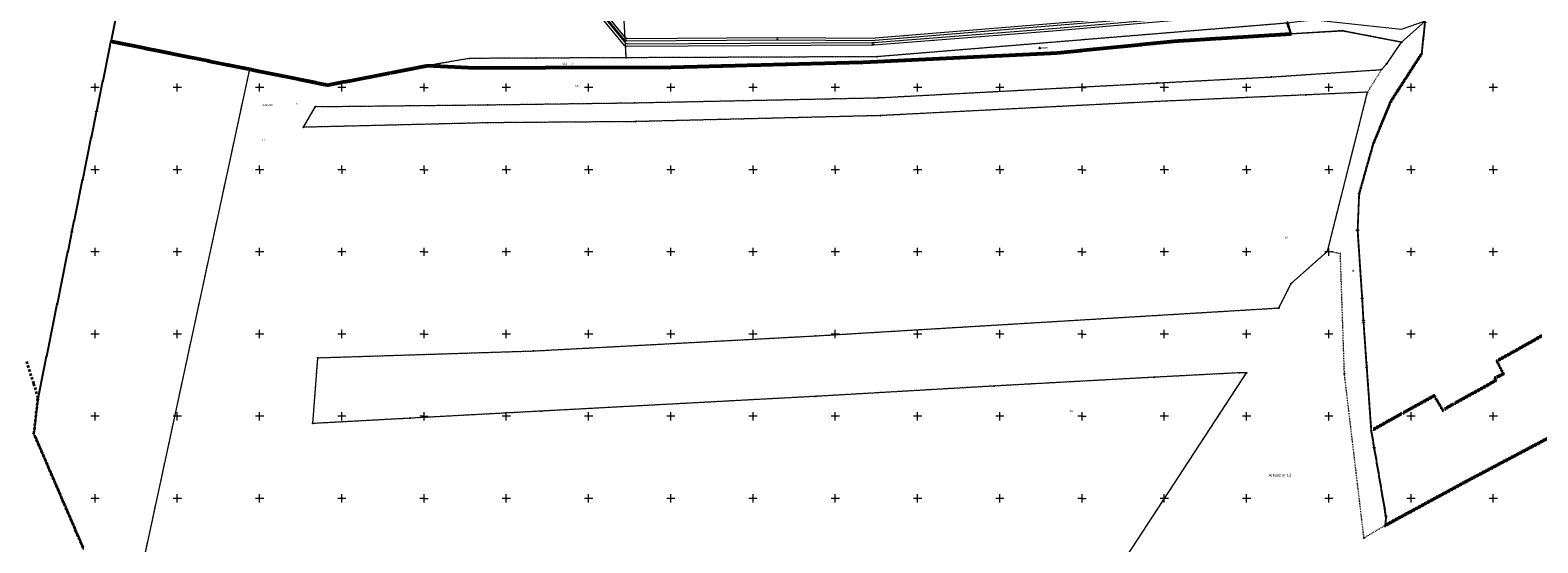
# Model space of a CAD drawing. Header units: millimetres. Extents: x 6421400 to 6424255, y 5791334 to 5793836.
# Tile 3 of 101: x 6422161 to 6423077, y 5792273 to 5792585. Entities that reach past the tile are written whole.
import ezdxf
from ezdxf.enums import TextEntityAlignment as Align

# ---------------------------------------------------------------- set-up
doc = ezdxf.new("R2010")
doc.units = ezdxf.units.MM
for name, pattern in [('KROPK2', [1, 0.05, -0.95]), ('PRZER1-1', [1, 0.5, -0.5]), ('PRZER3-2', [2.5, 1.5, -1])]:
    doc.linetypes.add(name, pattern=pattern)
doc.layers.get('0').update_dxf_attribs({"color": 252})
for name, color, linetype, lineweight in [('GEPPGD', 252, 'Continuous', 18), ('GEPPGG', 252, 'Continuous', 18), ('GESDZI', 252, 'Continuous', 18), ('GESDZI_O', 252, 'Continuous', 18), ('GESJAE', 252, 'Continuous', 35), ('GESJAE_O', 252, 'Continuous', 35), ('GESJOB', 252, 'Continuous', 25), ('GESUZY', 252, 'Continuous', 18), ('GESUZY_O', 252, 'Continuous', 18), ('GSPPPK', 252, 'Continuous', 13), ('GSPPPK_O', 252, 'Continuous', 13), ('GSPPRB', 252, 'Continuous', 18), ('GULWOP', 252, 'Continuous', 18), ('GULWOP_O', 252, 'Continuous', 18), ('Ramka sekcyjna', 252, 'Continuous', 18)]:
    doc.layers.add(name, color=color, linetype=linetype, lineweight=lineweight)
doc.layers.add('xref', color=252, linetype='Continuous')
doc.styles.add('Arial', font='arial.ttf')

# ---------------------------------------------------------------- blocks, each defined once
blk = doc.blocks.new('GSPPRB0')
at = {"color": 0, "lineweight": 18}
blk.add_lwpolyline([(-0.007955, 0.0225), (0.007955, 0.0225), (0.0225, 0.007955), (0.0225, -0.007955), (0.007955, -0.0225), (-0.007955, -0.0225), (-0.0225, -0.007955), (-0.0225, 0.007955)], close=True, dxfattribs=at)
blk = doc.blocks.new('GEPPGD1_1')
at = {"color": 0}
blk.add_lwpolyline([(0.25, 0), (0.237764, -0.077254), (0.202254, -0.146946), (0.146946, -0.202254), (0.077254, -0.237764), (0, -0.25), (-0.077254, -0.237764), (-0.146946, -0.202254), (-0.202254, -0.146946), (-0.237764, -0.077254), (-0.25, 0), (-0.237764, 0.077254), (-0.202254, 0.146946), (-0.146946, 0.202254), (-0.077254, 0.237764), (0, 0.25), (0.077254, 0.237764), (0.146946, 0.202254), (0.202254, 0.146946), (0.237764, 0.077254)], close=True, dxfattribs=at)
blk = doc.blocks.new('GEPPGD1_2')
blk.add_hatch(color=0).paths.add_polyline_path([(-0.045, 0), (-0.042798, -0.013906), (-0.036406, -0.02645), (-0.02645, -0.036406), (-0.013906, -0.042798), (0, -0.045), (0.013906, -0.042798), (0.02645, -0.036406), (0.036406, -0.02645), (0.042798, -0.013906), (0.045, 0), (0.042798, 0.013906), (0.036406, 0.02645), (0.02645, 0.036406), (0.013906, 0.042798), (0, 0.045), (-0.013906, 0.042798), (-0.02645, 0.036406), (-0.036406, 0.02645), (-0.042798, 0.013906)])
blk = doc.blocks.new('GEPPGG1_1')
at = {"color": 0}
blk.add_lwpolyline([(0.25, 0), (0.237764, -0.077254), (0.202254, -0.146946), (0.146946, -0.202254), (0.077254, -0.237764), (0, -0.25), (-0.077254, -0.237764), (-0.146946, -0.202254), (-0.202254, -0.146946), (-0.237764, -0.077254), (-0.25, 0), (-0.237764, 0.077254), (-0.202254, 0.146946), (-0.146946, 0.202254), (-0.077254, 0.237764), (0, 0.25), (0.077254, 0.237764), (0.146946, 0.202254), (0.202254, 0.146946), (0.237764, 0.077254)], close=True, dxfattribs=at)
blk = doc.blocks.new('GSPPPK1')
at = {"color": 0}
blk.add_lwpolyline([(0.375, 0), (0.356646, -0.115881), (0.303381, -0.220419), (0.220419, -0.303381), (0.115881, -0.356646), (0, -0.375), (-0.115881, -0.356646), (-0.220419, -0.303381), (-0.303381, -0.220419), (-0.356646, -0.115881), (-0.375, 0), (-0.356646, 0.115881), (-0.303381, 0.220419), (-0.220419, 0.303381), (-0.115881, 0.356646), (0, 0.375), (0.115881, 0.356646), (0.220419, 0.303381), (0.303381, 0.220419), (0.356646, 0.115881)], close=True, dxfattribs=at)
blk.add_lwpolyline([(0.875, 0), (0.375, 0)], dxfattribs=at)
blk = doc.blocks.new('G$CC51CC4AD')
at = {"layer": 'GESDZI', "linetype": 'Continuous', "lineweight": 18, "elevation": 10.3}
for points in [[(6422924.82, 5792589.22), (6422675.39, 5792568.75), (6422522.94, 5792568.11), (6422520.95, 5792602.33)], [(6422776.47, 5792187.26), (6422900.03, 5792376.39), (6422895.71, 5792376.42), (6422843.68, 5792373.67), (6422746.51, 5792368.39), (6422638.14, 5792362.1), (6422471.11, 5792353.09), (6422391.39, 5792348.76), (6422332.39, 5792345.56), (6422335.45, 5792385.59), (6422466.46, 5792389.72), (6422638.12, 5792398.91), (6422919.62, 5792415.86), (6422927.13, 5792430.77), (6422949.23, 5792450.37), (6422973.54, 5792547.15), (6422936.03, 5792545.46), (6422846.94, 5792541.55), (6422677.33, 5792532.88), (6422528.45, 5792529.23), (6422438.73, 5792528.54), (6422326.7, 5792525.79), (6422333.99, 5792538.38), (6422438.64, 5792539.5), (6422527.95, 5792540.73), (6422676.31, 5792543.81), (6422845.68, 5792552.76), (6422915.13, 5792556.43), (6422982.06, 5792560.9), (6422985.18, 5792564.46), (6422994.25, 5792577.56), (6422958.26, 5792584.56), (6422926.98, 5792582.57), (6422856.35, 5792578.16), (6422784.32, 5792570.97), (6422667.38, 5792565.35), (6422544.35, 5792562.13), (6422427.46, 5792562.05), (6422402.04, 5792563.27), (6422379.91, 5792558.94), (6422350.26, 5792553.16), (6422341.48, 5792551.44), (6422293.85, 5792561.08), (6422218.3, 5792210.68)]]:
    blk.add_lwpolyline(points, dxfattribs=at)
for points in [[(6422667.38, 5792565.35), (6422784.32, 5792570.97), (6422856.35, 5792578.16), (6422926.98, 5792582.57), (6422924.82, 5792589.22), (6422675.39, 5792568.75), (6422522.94, 5792568.11), (6422468.04, 5792567.88), (6422427.68, 5792567.71), (6422409.53, 5792564.57), (6422402.04, 5792563.27), (6422427.46, 5792562.05), (6422544.35, 5792562.13)], [(6422958.26, 5792584.56), (6422994.25, 5792577.56), (6423008.57, 5792590.4), (6422993.89, 5792585.31), (6422941.47, 5792591.08), (6422934.76, 5792590.33), (6422927.8, 5792589.55), (6422924.82, 5792589.22), (6422926.98, 5792582.57)]]:
    blk.add_lwpolyline(points, close=True, dxfattribs=at)
at = {"layer": 'GESJAE', "linetype": 'KROPK2', "lineweight": 50, "elevation": 10.3}
for points in [[(6423079.14, 5792398.74), (6423060.66, 5792388.34), (6423052.1, 5792383.59), (6423056.15, 5792375.83), (6423050.88, 5792373.06), (6423051.51, 5792371.76), (6423025.3, 5792357.16), (6423019.28, 5792353.78), (6423014, 5792362.47), (6422993.83, 5792351.28), (6422975.79, 5792341.27), (6422973.07, 5792379.5), (6422972.85, 5792382.5), (6422972.45, 5792388.22), (6422971.05, 5792407.88), (6422970.26, 5792421.99), (6422967.51, 5792463.12), (6422968.44, 5792485.36), (6422976.99, 5792515.71), (6422987.74, 5792541.65), (6423006.45, 5792570.63), (6423008.57, 5792590.4)], [(6422924.82, 5792589.22), (6422926.98, 5792582.57), (6422856.35, 5792578.16), (6422784.32, 5792570.97), (6422667.38, 5792565.35), (6422544.35, 5792562.13), (6422427.46, 5792562.05), (6422402.04, 5792563.27), (6422379.91, 5792558.94), (6422350.26, 5792553.16), (6422341.48, 5792551.44), (6422293.85, 5792561.08), (6422279.14, 5792564.05), (6422259.54, 5792568.02), (6422209.7, 5792578.09), (6422216.07, 5792609.46)], [(6423008.57, 5792590.4), (6423006.45, 5792570.63), (6422987.74, 5792541.65), (6422976.99, 5792515.71), (6422968.44, 5792485.36), (6422967.51, 5792463.12), (6422970.26, 5792421.99), (6422971.05, 5792407.88), (6422972.45, 5792388.22), (6422972.85, 5792382.5), (6422973.07, 5792379.5), (6422975.79, 5792341.27), (6422977.65, 5792330.42), (6422982.52, 5792301.96), (6422983.97, 5792293.51), (6422984.81, 5792288.59), (6422984.34, 5792283.61), (6423032.51, 5792309.79), (6423119.74, 5792355.98)], [(6422192.75, 5792269.97), (6422162.87, 5792339.36), (6422165.35, 5792361.17), (6422185.93, 5792462.39), (6422201.01, 5792535.95), (6422209.7, 5792578.09), (6422259.54, 5792568.02), (6422279.14, 5792564.05), (6422293.85, 5792561.08), (6422341.48, 5792551.44), (6422350.26, 5792553.16), (6422379.91, 5792558.94), (6422402.04, 5792563.27), (6422427.46, 5792562.05), (6422544.35, 5792562.13), (6422667.38, 5792565.35), (6422784.32, 5792570.97), (6422856.35, 5792578.16), (6422926.98, 5792582.57), (6422924.82, 5792589.22)]]:
    blk.add_lwpolyline(points, dxfattribs=at)
at = {"layer": 'GESJOB', "linetype": 'PRZER3-2', "lineweight": 35, "elevation": 10.3}
blk.add_lwpolyline([(6422192.75, 5792269.97), (6422162.87, 5792339.36), (6422165.35, 5792361.17), (6422162.75, 5792369.9), (6422158.33, 5792383.61)], dxfattribs=at)
at = {"layer": 'GESUZY', "linetype": 'PRZER1-1', "lineweight": 18, "elevation": 10.18}
for points in [[(6422924.82, 5792589.22), (6422675.39, 5792568.75), (6422522.94, 5792568.11), (6422520.95, 5792602.33)], [(6423008.57, 5792590.4), (6423006.45, 5792570.63), (6422987.74, 5792541.65), (6422976.99, 5792515.71), (6422968.44, 5792485.36), (6422967.51, 5792463.12), (6422970.26, 5792421.99), (6422971.05, 5792407.88), (6422972.45, 5792388.22), (6422972.85, 5792382.5), (6422973.07, 5792379.5), (6422975.79, 5792341.27), (6422977.65, 5792330.42), (6422982.11, 5792304.36), (6422982.52, 5792301.96), (6422983.97, 5792293.51), (6422984.81, 5792288.59), (6422984.34, 5792283.61), (6422971.37, 5792275.92), (6422959.48, 5792375.89), (6422957.02, 5792448.93), (6422949.23, 5792450.37), (6422973.54, 5792547.15), (6422982.06, 5792560.9), (6422985.18, 5792564.46), (6422994.25, 5792577.56), (6422958.26, 5792584.56), (6422926.98, 5792582.57), (6422924.82, 5792589.22)], [(6422776.47, 5792187.26), (6422900.03, 5792376.39), (6422895.71, 5792376.42), (6422843.68, 5792373.67), (6422746.51, 5792368.39), (6422638.14, 5792362.1), (6422471.11, 5792353.09), (6422391.39, 5792348.76), (6422332.39, 5792345.56), (6422334.26, 5792369.96), (6422335.45, 5792385.59), (6422466.46, 5792389.72), (6422638.12, 5792398.91), (6422842.89, 5792411.24), (6422919.62, 5792415.86), (6422927.13, 5792430.77), (6422949.23, 5792450.37), (6422973.54, 5792547.15), (6422936.03, 5792545.46), (6422846.94, 5792541.55), (6422677.33, 5792532.88), (6422528.45, 5792529.23), (6422438.73, 5792528.54), (6422326.7, 5792525.79), (6422333.99, 5792538.38), (6422438.64, 5792539.5), (6422527.95, 5792540.73), (6422676.31, 5792543.81), (6422845.68, 5792552.76), (6422915.13, 5792556.43), (6422982.06, 5792560.9), (6422985.18, 5792564.46), (6422994.25, 5792577.56), (6422958.26, 5792584.56), (6422926.98, 5792582.57), (6422856.35, 5792578.16), (6422784.32, 5792570.97), (6422667.38, 5792565.35), (6422544.35, 5792562.13), (6422427.46, 5792562.05), (6422402.04, 5792563.27), (6422379.91, 5792558.94), (6422350.26, 5792553.16), (6422341.48, 5792551.44), (6422293.85, 5792561.08), (6422218.3, 5792210.68)]]:
    blk.add_lwpolyline(points, dxfattribs=at)
blk.add_lwpolyline([(6422667.38, 5792565.35), (6422784.32, 5792570.97), (6422856.35, 5792578.16), (6422926.98, 5792582.57), (6422924.82, 5792589.22), (6422675.39, 5792568.75), (6422522.94, 5792568.11), (6422468.04, 5792567.88), (6422427.68, 5792567.71), (6422409.53, 5792564.57), (6422402.04, 5792563.27), (6422427.46, 5792562.05), (6422544.35, 5792562.13)], close=True, dxfattribs=at)
at = {"layer": 'GULWOP', "linetype": 'Continuous', "lineweight": 18, "elevation": 10.18}
for points in [[(6423009.16, 5792642.46), (6423008.45, 5792639.52), (6423000.41, 5792607.83), (6422999.36, 5792607.1), (6422910.2, 5792599.39), (6422674.16, 5792579.93), (6422673.36, 5792579.89), (6422615.13, 5792580.22), (6422614.37, 5792580.22), (6422523.42, 5792579.56), (6422522.55, 5792580.28), (6422438.91, 5792682.29), (6422437.98, 5792682.75), (6422437.1, 5792682.91), (6422392.92, 5792687.41)], [(6423010.52, 5792642.13), (6423009.8, 5792639.18), (6423001.63, 5792606.97), (6422999.85, 5792605.74), (6422910.31, 5792597.99), (6422674.26, 5792578.54), (6422673.4, 5792578.48), (6422615.13, 5792578.82), (6422614.38, 5792578.82), (6422522.91, 5792578.16), (6422521.56, 5792579.29), (6422438.02, 5792681.17), (6422437.53, 5792681.41), (6422436.9, 5792681.53), (6422393.32, 5792685.97)], [(6423013.08, 5792641.47), (6423012.47, 5792638.94), (6423012.28, 5792638.19), (6423003.69, 5792604.35), (6423001.96, 5792603.36), (6422910.34, 5792595.54), (6422782.15, 5792584.36), (6422673.34, 5792575.78), (6422672.51, 5792575.76), (6422523.35, 5792574.93), (6422521.92, 5792575.62), (6422437.55, 5792677.89), (6422437.12, 5792678.39), (6422436.66, 5792678.7), (6422392.62, 5792683.43)], [(6423011.71, 5792641.8), (6423011.11, 5792639.27), (6423010.92, 5792638.53), (6423002.47, 5792605.27), (6423001.53, 5792604.73), (6422910.22, 5792596.94), (6422782.03, 5792585.75), (6422673.27, 5792577.18), (6422672.49, 5792577.16), (6422523.67, 5792576.33), (6422522.8, 5792576.75), (6422438.61, 5792678.8), (6422438.06, 5792679.44), (6422437.17, 5792680.06), (6422393.01, 5792684.8)]]:
    blk.add_lwpolyline(points, dxfattribs=at)
at = {"layer": 'Ramka sekcyjna', "linetype": 'Continuous', "lineweight": 18, "elevation": 100, "flags": 128}
for points in [[(6422202.5, 5792550), (6422197.5, 5792550)], [(6422200, 5792547.5), (6422200, 5792552.5)], [(6422252.5, 5792550), (6422247.5, 5792550)], [(6422250, 5792547.5), (6422250, 5792552.5)], [(6422302.5, 5792550), (6422297.5, 5792550)], [(6422300, 5792547.5), (6422300, 5792552.5)], [(6422352.5, 5792550), (6422347.5, 5792550)], [(6422350, 5792547.5), (6422350, 5792552.5)], [(6422400, 5792550), (6422397.5, 5792550)], [(6422400, 5792547.5), (6422400, 5792552.5)], [(6422400, 5792547.5), (6422400, 5792552.5)], [(6422400, 5792550), (6422402.5, 5792550)], [(6422452.5, 5792550), (6422447.5, 5792550)], [(6422450, 5792547.5), (6422450, 5792552.5)], [(6422502.5, 5792550), (6422497.5, 5792550)], [(6422500, 5792547.5), (6422500, 5792552.5)], [(6422552.5, 5792550), (6422547.5, 5792550)], [(6422550, 5792547.5), (6422550, 5792552.5)], [(6422602.5, 5792550), (6422597.5, 5792550)], [(6422600, 5792547.5), (6422600, 5792552.5)], [(6422652.5, 5792550), (6422647.5, 5792550)], [(6422650, 5792547.5), (6422650, 5792552.5)], [(6422702.5, 5792550), (6422697.5, 5792550)], [(6422700, 5792547.5), (6422700, 5792552.5)], [(6422752.5, 5792550), (6422747.5, 5792550)], [(6422750, 5792547.5), (6422750, 5792552.5)], [(6422800, 5792550), (6422797.5, 5792550)], [(6422800, 5792547.5), (6422800, 5792552.5)], [(6422800, 5792547.5), (6422800, 5792552.5)], [(6422800, 5792550), (6422802.5, 5792550)], [(6422852.5, 5792550), (6422847.5, 5792550)], [(6422850, 5792547.5), (6422850, 5792552.5)], [(6422902.5, 5792550), (6422897.5, 5792550)], [(6422900, 5792547.5), (6422900, 5792552.5)], [(6422952.5, 5792550), (6422947.5, 5792550)], [(6422950, 5792547.5), (6422950, 5792552.5)], [(6423002.5, 5792550), (6422997.5, 5792550)], [(6423000, 5792547.5), (6423000, 5792552.5)], [(6423052.5, 5792550), (6423047.5, 5792550)], [(6423050, 5792547.5), (6423050, 5792552.5)], [(6422200, 5792500), (6422200, 5792502.5)], [(6422250, 5792500), (6422250, 5792502.5)], [(6422300, 5792500), (6422300, 5792502.5)], [(6422350, 5792500), (6422350, 5792502.5)], [(6422400, 5792500), (6422400, 5792502.5)], [(6422400, 5792500), (6422400, 5792502.5)], [(6422450, 5792500), (6422450, 5792502.5)], [(6422500, 5792500), (6422500, 5792502.5)], [(6422550, 5792500), (6422550, 5792502.5)], [(6422600, 5792500), (6422600, 5792502.5)], [(6422650, 5792500), (6422650, 5792502.5)], [(6422700, 5792500), (6422700, 5792502.5)], [(6422750, 5792500), (6422750, 5792502.5)], [(6422800, 5792500), (6422800, 5792502.5)], [(6422800, 5792500), (6422800, 5792502.5)], [(6422850, 5792500), (6422850, 5792502.5)], [(6422900, 5792500), (6422900, 5792502.5)], [(6422950, 5792500), (6422950, 5792502.5)], [(6423000, 5792500), (6423000, 5792502.5)], [(6423050, 5792500), (6423050, 5792502.5)], [(6422202.5, 5792500), (6422197.5, 5792500)], [(6422202.5, 5792500), (6422197.5, 5792500)], [(6422200, 5792500), (6422200, 5792497.5)], [(6422252.5, 5792500), (6422247.5, 5792500)], [(6422252.5, 5792500), (6422247.5, 5792500)], [(6422250, 5792500), (6422250, 5792497.5)], [(6422302.5, 5792500), (6422297.5, 5792500)], [(6422302.5, 5792500), (6422297.5, 5792500)], [(6422300, 5792500), (6422300, 5792497.5)], [(6422352.5, 5792500), (6422347.5, 5792500)], [(6422352.5, 5792500), (6422347.5, 5792500)], [(6422350, 5792500), (6422350, 5792497.5)], [(6422400, 5792500), (6422397.5, 5792500)], [(6422400, 5792500), (6422397.5, 5792500)], [(6422400, 5792500), (6422402.5, 5792500)], [(6422400, 5792500), (6422400, 5792497.5)], [(6422400, 5792500), (6422400, 5792497.5)], [(6422400, 5792500), (6422402.5, 5792500)], [(6422452.5, 5792500), (6422447.5, 5792500)], [(6422452.5, 5792500), (6422447.5, 5792500)], [(6422450, 5792500), (6422450, 5792497.5)], [(6422502.5, 5792500), (6422497.5, 5792500)], [(6422502.5, 5792500), (6422497.5, 5792500)], [(6422500, 5792500), (6422500, 5792497.5)], [(6422552.5, 5792500), (6422547.5, 5792500)], [(6422552.5, 5792500), (6422547.5, 5792500)], [(6422550, 5792500), (6422550, 5792497.5)], [(6422602.5, 5792500), (6422597.5, 5792500)], [(6422602.5, 5792500), (6422597.5, 5792500)], [(6422600, 5792500), (6422600, 5792497.5)], [(6422652.5, 5792500), (6422647.5, 5792500)], [(6422652.5, 5792500), (6422647.5, 5792500)], [(6422650, 5792500), (6422650, 5792497.5)], [(6422702.5, 5792500), (6422697.5, 5792500)], [(6422702.5, 5792500), (6422697.5, 5792500)], [(6422700, 5792500), (6422700, 5792497.5)], [(6422752.5, 5792500), (6422747.5, 5792500)], [(6422752.5, 5792500), (6422747.5, 5792500)], [(6422750, 5792500), (6422750, 5792497.5)], [(6422800, 5792500), (6422797.5, 5792500)], [(6422800, 5792500), (6422797.5, 5792500)], [(6422800, 5792500), (6422802.5, 5792500)], [(6422800, 5792500), (6422800, 5792497.5)], [(6422800, 5792500), (6422800, 5792497.5)], [(6422800, 5792500), (6422802.5, 5792500)], [(6422852.5, 5792500), (6422847.5, 5792500)], [(6422852.5, 5792500), (6422847.5, 5792500)], [(6422850, 5792500), (6422850, 5792497.5)], [(6422902.5, 5792500), (6422897.5, 5792500)], [(6422902.5, 5792500), (6422897.5, 5792500)], [(6422900, 5792500), (6422900, 5792497.5)], [(6422952.5, 5792500), (6422947.5, 5792500)], [(6422952.5, 5792500), (6422947.5, 5792500)], [(6422950, 5792500), (6422950, 5792497.5)], [(6423002.5, 5792500), (6422997.5, 5792500)], [(6423002.5, 5792500), (6422997.5, 5792500)], [(6423000, 5792500), (6423000, 5792497.5)], [(6423052.5, 5792500), (6423047.5, 5792500)], [(6423052.5, 5792500), (6423047.5, 5792500)], [(6423050, 5792500), (6423050, 5792497.5)], [(6422202.5, 5792450), (6422197.5, 5792450)], [(6422200, 5792447.5), (6422200, 5792452.5)], [(6422252.5, 5792450), (6422247.5, 5792450)], [(6422250, 5792447.5), (6422250, 5792452.5)], [(6422302.5, 5792450), (6422297.5, 5792450)], [(6422300, 5792447.5), (6422300, 5792452.5)], [(6422352.5, 5792450), (6422347.5, 5792450)], [(6422350, 5792447.5), (6422350, 5792452.5)], [(6422400, 5792450), (6422397.5, 5792450)], [(6422400, 5792447.5), (6422400, 5792452.5)], [(6422400, 5792447.5), (6422400, 5792452.5)], [(6422400, 5792450), (6422402.5, 5792450)], [(6422452.5, 5792450), (6422447.5, 5792450)], [(6422450, 5792447.5), (6422450, 5792452.5)], [(6422502.5, 5792450), (6422497.5, 5792450)], [(6422500, 5792447.5), (6422500, 5792452.5)], [(6422552.5, 5792450), (6422547.5, 5792450)], [(6422550, 5792447.5), (6422550, 5792452.5)], [(6422602.5, 5792450), (6422597.5, 5792450)], [(6422600, 5792447.5), (6422600, 5792452.5)], [(6422652.5, 5792450), (6422647.5, 5792450)], [(6422650, 5792447.5), (6422650, 5792452.5)], [(6422702.5, 5792450), (6422697.5, 5792450)], [(6422700, 5792447.5), (6422700, 5792452.5)], [(6422752.5, 5792450), (6422747.5, 5792450)], [(6422750, 5792447.5), (6422750, 5792452.5)], [(6422800, 5792450), (6422797.5, 5792450)], [(6422800, 5792447.5), (6422800, 5792452.5)], [(6422800, 5792447.5), (6422800, 5792452.5)], [(6422800, 5792450), (6422802.5, 5792450)], [(6422852.5, 5792450), (6422847.5, 5792450)], [(6422850, 5792447.5), (6422850, 5792452.5)], [(6422902.5, 5792450), (6422897.5, 5792450)], [(6422900, 5792447.5), (6422900, 5792452.5)], [(6422952.5, 5792450), (6422947.5, 5792450)], [(6422950, 5792447.5), (6422950, 5792452.5)], [(6423002.5, 5792450), (6422997.5, 5792450)], [(6423000, 5792447.5), (6423000, 5792452.5)], [(6423052.5, 5792450), (6423047.5, 5792450)], [(6423050, 5792447.5), (6423050, 5792452.5)], [(6422200, 5792397.5), (6422200, 5792402.5)], [(6422250, 5792397.5), (6422250, 5792402.5)], [(6422300, 5792397.5), (6422300, 5792402.5)], [(6422350, 5792397.5), (6422350, 5792402.5)], [(6422400, 5792397.5), (6422400, 5792402.5)], [(6422400, 5792397.5), (6422400, 5792402.5)], [(6422450, 5792397.5), (6422450, 5792402.5)], [(6422500, 5792397.5), (6422500, 5792402.5)], [(6422550, 5792397.5), (6422550, 5792402.5)], [(6422600, 5792397.5), (6422600, 5792402.5)], [(6422650, 5792397.5), (6422650, 5792402.5)], [(6422700, 5792397.5), (6422700, 5792402.5)], [(6422750, 5792397.5), (6422750, 5792402.5)], [(6422800, 5792397.5), (6422800, 5792402.5)], [(6422800, 5792397.5), (6422800, 5792402.5)], [(6422850, 5792397.5), (6422850, 5792402.5)], [(6422900, 5792397.5), (6422900, 5792402.5)], [(6422950, 5792397.5), (6422950, 5792402.5)], [(6423000, 5792397.5), (6423000, 5792402.5)], [(6423050, 5792397.5), (6423050, 5792402.5)], [(6422202.5, 5792400), (6422197.5, 5792400)], [(6422252.5, 5792400), (6422247.5, 5792400)], [(6422302.5, 5792400), (6422297.5, 5792400)], [(6422352.5, 5792400), (6422347.5, 5792400)], [(6422400, 5792400), (6422397.5, 5792400)], [(6422400, 5792400), (6422402.5, 5792400)], [(6422452.5, 5792400), (6422447.5, 5792400)], [(6422502.5, 5792400), (6422497.5, 5792400)], [(6422552.5, 5792400), (6422547.5, 5792400)], [(6422602.5, 5792400), (6422597.5, 5792400)], [(6422652.5, 5792400), (6422647.5, 5792400)], [(6422702.5, 5792400), (6422697.5, 5792400)], [(6422752.5, 5792400), (6422747.5, 5792400)], [(6422800, 5792400), (6422797.5, 5792400)], [(6422800, 5792400), (6422802.5, 5792400)], [(6422852.5, 5792400), (6422847.5, 5792400)], [(6422902.5, 5792400), (6422897.5, 5792400)], [(6422952.5, 5792400), (6422947.5, 5792400)], [(6423002.5, 5792400), (6422997.5, 5792400)], [(6423052.5, 5792400), (6423047.5, 5792400)], [(6422202.5, 5792350), (6422197.5, 5792350)], [(6422200, 5792347.5), (6422200, 5792352.5)], [(6422252.5, 5792350), (6422247.5, 5792350)], [(6422250, 5792347.5), (6422250, 5792352.5)], [(6422302.5, 5792350), (6422297.5, 5792350)], [(6422300, 5792347.5), (6422300, 5792352.5)], [(6422352.5, 5792350), (6422347.5, 5792350)], [(6422350, 5792347.5), (6422350, 5792352.5)], [(6422400, 5792350), (6422397.5, 5792350)], [(6422400, 5792347.5), (6422400, 5792352.5)], [(6422400, 5792347.5), (6422400, 5792352.5)], [(6422400, 5792350), (6422402.5, 5792350)], [(6422452.5, 5792350), (6422447.5, 5792350)], [(6422450, 5792347.5), (6422450, 5792352.5)], [(6422502.5, 5792350), (6422497.5, 5792350)], [(6422500, 5792347.5), (6422500, 5792352.5)], [(6422552.5, 5792350), (6422547.5, 5792350)], [(6422550, 5792347.5), (6422550, 5792352.5)], [(6422602.5, 5792350), (6422597.5, 5792350)], [(6422600, 5792347.5), (6422600, 5792352.5)], [(6422652.5, 5792350), (6422647.5, 5792350)], [(6422650, 5792347.5), (6422650, 5792352.5)], [(6422702.5, 5792350), (6422697.5, 5792350)], [(6422700, 5792347.5), (6422700, 5792352.5)], [(6422752.5, 5792350), (6422747.5, 5792350)], [(6422750, 5792347.5), (6422750, 5792352.5)], [(6422800, 5792350), (6422797.5, 5792350)], [(6422800, 5792347.5), (6422800, 5792352.5)], [(6422800, 5792347.5), (6422800, 5792352.5)], [(6422800, 5792350), (6422802.5, 5792350)], [(6422852.5, 5792350), (6422847.5, 5792350)], [(6422850, 5792347.5), (6422850, 5792352.5)], [(6422902.5, 5792350), (6422897.5, 5792350)], [(6422900, 5792347.5), (6422900, 5792352.5)], [(6422952.5, 5792350), (6422947.5, 5792350)], [(6422950, 5792347.5), (6422950, 5792352.5)], [(6423002.5, 5792350), (6422997.5, 5792350)], [(6423000, 5792347.5), (6423000, 5792352.5)], [(6423052.5, 5792350), (6423047.5, 5792350)], [(6423050, 5792347.5), (6423050, 5792352.5)], [(6422200, 5792297.5), (6422200, 5792302.5)], [(6422250, 5792297.5), (6422250, 5792302.5)], [(6422300, 5792297.5), (6422300, 5792302.5)], [(6422350, 5792297.5), (6422350, 5792302.5)], [(6422400, 5792297.5), (6422400, 5792302.5)], [(6422400, 5792297.5), (6422400, 5792302.5)], [(6422450, 5792297.5), (6422450, 5792302.5)], [(6422500, 5792297.5), (6422500, 5792302.5)], [(6422550, 5792297.5), (6422550, 5792302.5)], [(6422600, 5792297.5), (6422600, 5792302.5)], [(6422650, 5792297.5), (6422650, 5792302.5)], [(6422700, 5792297.5), (6422700, 5792302.5)], [(6422750, 5792297.5), (6422750, 5792302.5)], [(6422800, 5792297.5), (6422800, 5792302.5)], [(6422800, 5792297.5), (6422800, 5792302.5)], [(6422850, 5792297.5), (6422850, 5792302.5)], [(6422900, 5792297.5), (6422900, 5792302.5)], [(6422950, 5792297.5), (6422950, 5792302.5)], [(6423000, 5792297.5), (6423000, 5792302.5)], [(6423050, 5792297.5), (6423050, 5792302.5)], [(6422202.5, 5792300), (6422197.5, 5792300)], [(6422252.5, 5792300), (6422247.5, 5792300)], [(6422302.5, 5792300), (6422297.5, 5792300)], [(6422352.5, 5792300), (6422347.5, 5792300)], [(6422400, 5792300), (6422397.5, 5792300)], [(6422400, 5792300), (6422402.5, 5792300)], [(6422452.5, 5792300), (6422447.5, 5792300)], [(6422502.5, 5792300), (6422497.5, 5792300)], [(6422552.5, 5792300), (6422547.5, 5792300)], [(6422602.5, 5792300), (6422597.5, 5792300)], [(6422652.5, 5792300), (6422647.5, 5792300)], [(6422702.5, 5792300), (6422697.5, 5792300)], [(6422752.5, 5792300), (6422747.5, 5792300)], [(6422800, 5792300), (6422797.5, 5792300)], [(6422800, 5792300), (6422802.5, 5792300)], [(6422852.5, 5792300), (6422847.5, 5792300)], [(6422902.5, 5792300), (6422897.5, 5792300)], [(6422952.5, 5792300), (6422947.5, 5792300)], [(6423002.5, 5792300), (6422997.5, 5792300)], [(6423052.5, 5792300), (6423047.5, 5792300)]]:
    blk.add_lwpolyline(points, dxfattribs=at)
at = {"layer": 'GEPPGD', "linetype": 'Continuous', "lineweight": 18, "rotation": 90}
for name, p in [('GEPPGD1_1', (6422958.26, 5792584.56, 10.32)), ('GEPPGD1_1', (6422209.7, 5792578.09, 10.32)), ('GEPPGD1_1', (6422856.35, 5792578.16, 10.32)), ('GEPPGD1_1', (6422926.98, 5792582.57, 10.32)), ('GEPPGD1_1', (6422994.25, 5792577.56, 10.32)), ('GEPPGD1_1', (6422259.54, 5792568.02, 10.32)), ('GEPPGD1_1', (6422427.68, 5792567.71, 10.32)), ('GEPPGD1_1', (6422468.04, 5792567.88, 10.32)), ('GEPPGD1_1', (6422522.94, 5792568.11, 10.32)), ('GEPPGD1_1', (6422675.39, 5792568.75, 10.32)), ('GEPPGD1_1', (6422784.32, 5792570.97, 10.32)), ('GEPPGD1_1', (6423006.45, 5792570.63, 10.32)), ('GEPPGD1_1', (6422279.14, 5792564.05, 10.32)), ('GEPPGD1_1', (6422293.85, 5792561.08, 10.32)), ('GEPPGD1_1', (6422379.91, 5792558.94, 10.32)), ('GEPPGD1_1', (6422402.04, 5792563.27, 10.32)), ('GEPPGD1_1', (6422409.53, 5792564.57, 10.32)), ('GEPPGD1_1', (6422427.46, 5792562.05, 10.32)), ('GEPPGD1_1', (6422544.35, 5792562.13, 10.32)), ('GEPPGD1_1', (6422667.38, 5792565.35, 10.32)), ('GEPPGD1_1', (6422982.06, 5792560.9, 10.32)), ('GEPPGD1_1', (6422985.18, 5792564.46, 10.32)), ('GEPPGD1_1', (6422341.48, 5792551.44, 10.32)), ('GEPPGD1_1', (6422350.26, 5792553.16, 10.32)), ('GEPPGD1_1', (6422845.68, 5792552.76, 10.32)), ('GEPPGD1_1', (6422915.13, 5792556.43, 10.32)), ('GEPPGD1_1', (6422438.64, 5792539.5, 10.32)), ('GEPPGD1_1', (6422527.95, 5792540.73, 10.32)), ('GEPPGD1_1', (6422676.31, 5792543.81, 10.32)), ('GEPPGD1_1', (6422846.94, 5792541.55, 10.32)), ('GEPPGD1_1', (6422936.03, 5792545.46, 10.32)), ('GEPPGD1_1', (6422973.54, 5792547.15, 10.32)), ('GEPPGD1_1', (6422987.74, 5792541.65, 10.32)), ('GEPPGD1_1', (6422201.01, 5792535.95, 10.32)), ('GEPPGD1_1', (6422333.99, 5792538.38, 10.32)), ('GEPPGD1_1', (6422677.33, 5792532.88, 10.32)), ('GEPPGD1_1', (6422326.7, 5792525.79, 10.32)), ('GEPPGD1_1', (6422438.73, 5792528.54, 10.32)), ('GEPPGD1_1', (6422528.45, 5792529.23, 10.32)), ('GEPPGD1_1', (6422976.99, 5792515.71, 10.32)), ('GEPPGD1_1', (6422968.44, 5792485.36, 10.32)), ('GEPPGD1_1', (6422185.93, 5792462.39, 10.32)), ('GEPPGD1_1', (6422967.51, 5792463.12, 10.32)), ('GEPPGD1_1', (6422949.23, 5792450.37, 10.32)), ('GEPPGD1_2', (6422957.02, 5792448.93, 10.32)), ('GEPPGD1_1', (6422927.13, 5792430.77, 10.32)), ('GEPPGD1_1', (6422970.26, 5792421.99, 10.32)), ('GEPPGD1_1', (6422919.62, 5792415.86, 10.32)), ('GEPPGD1_1', (6422971.05, 5792407.88, 10.32)), ('GEPPGD1_1', (6422638.12, 5792398.91, 10.32)), ('GEPPGD1_1', (6422335.45, 5792385.59, 10.32)), ('GEPPGD1_1', (6422466.46, 5792389.72, 10.32)), ('GEPPGD1_1', (6422972.45, 5792388.22, 10.32)), ('GEPPGD1_1', (6423052.1, 5792383.59, 10.32)), ('GEPPGD1_1', (6423060.66, 5792388.34, 10.32)), ('GEPPGD1_1', (6422843.68, 5792373.67, 10.32)), ('GEPPGD1_1', (6422895.71, 5792376.42, 10.32)), ('GEPPGD1_1', (6422900.03, 5792376.39, 10.32)), ('GEPPGD1_1', (6422959.48, 5792375.89, 10.32)), ('GEPPGD1_1', (6422972.85, 5792382.5, 10.32)), ('GEPPGD1_1', (6422973.07, 5792379.5, 10.32)), ('GEPPGD1_1', (6423056.15, 5792375.83, 10.32)), ('GEPPGD1_1', (6422746.51, 5792368.39, 10.32)), ('GEPPGD1_1', (6423050.88, 5792373.06, 10.32)), ('GEPPGD1_1', (6423051.51, 5792371.76, 10.32)), ('GEPPGD1_1', (6422638.14, 5792362.1, 10.32)), ('GEPPGD1_1', (6423014, 5792362.47, 10.32)), ('GEPPGD1_1', (6423025.3, 5792357.16, 10.32)), ('GEPPGD1_1', (6422391.39, 5792348.76, 10.32)), ('GEPPGD1_1', (6422471.11, 5792353.09, 10.32)), ('GEPPGD1_1', (6422993.83, 5792351.28, 10.32)), ('GEPPGD1_1', (6423019.28, 5792353.78, 10.32)), ('GEPPGD1_1', (6422332.39, 5792345.56, 10.32)), ('GEPPGD1_1', (6422975.79, 5792341.27, 10.32)), ('GEPPGD1_1', (6422977.65, 5792330.42, 10.32)), ('GEPPGD1_1', (6423032.51, 5792309.79, 10.32)), ('GEPPGD1_1', (6422982.52, 5792301.96, 10.32)), ('GEPPGD1_1', (6422983.97, 5792293.51, 10.32)), ('GEPPGD1_1', (6422984.34, 5792283.61, 10.32)), ('GEPPGD1_1', (6422984.81, 5792288.59, 10.32)), ('GEPPGD1_1', (6422971.37, 5792275.92, 10.32))]:
    blk.add_blockref(name, p, dxfattribs=at)
at = {"layer": 'GEPPGG', "linetype": 'Continuous', "lineweight": 18, "rotation": 90}
for p in [(6422162.75, 5792369.9, 10.32), (6422165.35, 5792361.17, 10.32), (6422162.87, 5792339.36, 10.32)]:
    blk.add_blockref('GEPPGG1_1', p, dxfattribs=at)
at = {"layer": 'GSPPPK', "linetype": 'Continuous', "lineweight": 13, "rotation": 90}
blk.add_blockref('GSPPPK1', (6422774.18, 5792573.94, 10.36), dxfattribs=at)
at = {"layer": 'GSPPRB', "linetype": 'Continuous', "lineweight": 18, "rotation": 90}
for p in [(6422522.06, 5792579.78, 10.28), (6422522.36, 5792576.18, 10.28), (6422523.16, 5792578.86, 10.28), (6422523.51, 5792575.63, 10.28), (6422614.37, 5792579.52, 10.28), (6422615.13, 5792579.52, 10.28), (6422672.5, 5792576.46, 10.28), (6422673.31, 5792576.48, 10.28), (6422673.38, 5792579.18, 10.28), (6422674.21, 5792579.24, 10.28), (6422842.89, 5792411.24, 10.28), (6422334.26, 5792369.96, 10.28), (6422982.11, 5792304.36, 10.28)]:
    blk.add_blockref('GSPPRB0', p, dxfattribs=at)
at = {"layer": 'GESDZI_O', "linetype": 'Continuous', "lineweight": 0, "style": 'Arial'}
for s, p in [('951', (6422485.54, 5792563.93, 10.8)), ('1195/28', (6422304.78, 5792538.76, 10.8))]:
    blk.add_text(s, height=1.25, rotation=360, dxfattribs=at).set_placement(p, align=Align.CENTER)
at = {"layer": 'GESJAE_O', "linetype": 'Continuous', "lineweight": 0, "style": 'Arial'}
blk.add_text('Arkusz nr 12', height=1.75, rotation=360, dxfattribs=at).set_placement((6422920.28, 5792313.29, 10.8), align=Align.CENTER)
at = {"layer": 'GESUZY_O', "linetype": 'Continuous', "lineweight": 0, "style": 'Arial'}
for s, p in [('dr', (6422490.35, 5792563.92, 10.8)), ('Ls', (6422492.92, 5792550.5, 10.8)), ('Ls', (6422322.04, 5792539.52, 10.8)), ('Ls', (6422302.76, 5792517.59, 10.8)), ('Ls', (6422924.23, 5792458.22, 10.8)), ('dr', (6422964.76, 5792437.97, 10.8)), ('Ls', (6422793.38, 5792352.66, 10.8))]:
    blk.add_text(s, height=1.25, rotation=360, dxfattribs=at).set_placement(p, align=Align.CENTER)
at = {"layer": 'GSPPPK_O', "linetype": 'Continuous', "lineweight": 0, "style": 'Arial'}
blk.add_text('101490', height=0.9, rotation=360, dxfattribs=at).set_placement((6422774.93, 5792573.74, 10.8))
at = {"layer": 'GULWOP_O', "linetype": 'Continuous', "lineweight": 0, "style": 'Arial'}
for rotation, p in [(3.63509, (6422692.39, 5792581.1, 10.8)), (3.63509, (6422698.65, 5792580.28, 10.8)), (4.5539, (6422703.97, 5792579.31, 10.8)), (4.5539, (6422709.61, 5792578.33, 10.8))]:
    blk.add_text('woD1400', height=0.75, rotation=rotation, dxfattribs=at).set_placement(p, align=Align.CENTER)

msp = doc.modelspace()

# ---------------------------------------------------------------- block references
at = {"layer": 'xref'}
msp.add_blockref('G$CC51CC4AD', (0, 0), dxfattribs=at)

doc.saveas('drawing.dxf')
